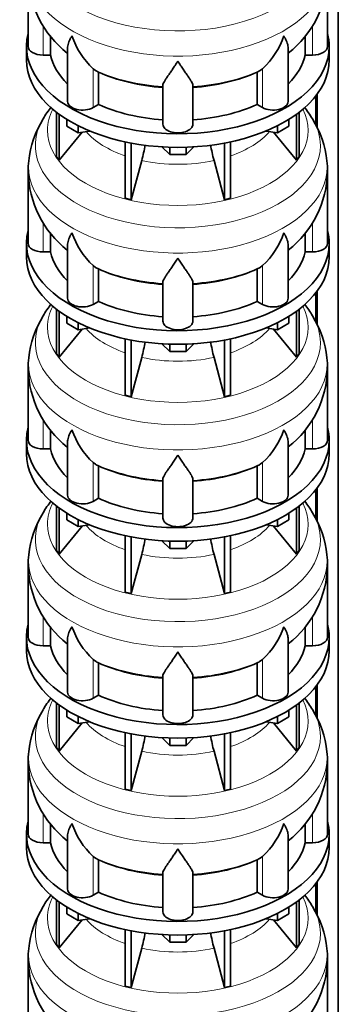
# Model space of a CAD drawing. Header units: millimetres. Extents: x 166 to 762, y -3522 to 2287.
# Tile 6 of 27: x 569 to 761, y -2916 to -2324. Entities that reach past the tile are written whole.
import ezdxf

# ---------------------------------------------------------------- set-up
doc = ezdxf.new("R2010")
doc.units = ezdxf.units.MM
doc.layers.add('LOW_134-17', color=7, linetype='Continuous')
doc.layers.add('VSI134_DIFFUSORE', color=7, linetype='Continuous')

# ---------------------------------------------------------------- blocks, each defined once
blk = doc.blocks.new('SE4')
at = {"layer": 'LOW_134-17', "color": 7, "linetype": 'Continuous', "lineweight": 35}
for p, q in [((760.76, -3254.93), (760.76, -1229.68)), ((747.26, -2369.71), (747.26, -2387.01)), ((748.01, -2368.72), (748.01, -2388.66)), ((747.26, -2488.11), (747.26, -2505.41)), ((748.01, -2487.12), (748.01, -2507.06)), ((747.26, -2606.5), (747.26, -2623.8)), ((748.01, -2605.51), (748.01, -2625.45)), ((747.26, -2724.89), (747.26, -2742.19)), ((748.01, -2723.9), (748.01, -2743.84)), ((747.26, -2843.28), (747.26, -2860.58)), ((748.01, -2842.29), (748.01, -2862.23))]:
    blk.add_line(p, q, dxfattribs=at)
at = {"layer": 'VSI134_DIFFUSORE', "color": 7, "linetype": 'Continuous', "lineweight": 35}
for p, q in [((574.33, -2296.86), (574.33, -2339.91)), ((754.33, -2339.91), (754.33, -2296.86)), ((587.86, -2345.11), (587.86, -2333.65)), ((740.8, -2333.77), (740.8, -2345.11)), ((573.33, -2339.91), (573.33, -2348.08)), ((598.06, -2340.82), (598.06, -2372.98)), ((730.61, -2372.98), (730.61, -2340.84)), ((755.33, -2348.08), (755.33, -2339.91)), ((583.33, -2345.11), (587.86, -2345.11)), ((740.8, -2345.11), (745.33, -2345.11)), ((614.84, -2354.36), (613.42, -2353.31)), ((616.62, -2374.81), (616.62, -2355.33)), ((712.04, -2355.33), (712.04, -2374.81)), ((715.24, -2353.31), (713.82, -2354.36)), ((655.33, -2386.68), (655.33, -2363.33)), ((673.33, -2386.68), (673.33, -2363.33)), ((591.5, -2379.58), (591.5, -2406.26)), ((613.42, -2376.65), (616.62, -2374.81)), ((712.04, -2374.81), (715.24, -2376.65)), ((737.16, -2379.58), (737.16, -2406.26)), ((593.03, -2380.73), (593.03, -2408.39)), ((597.58, -2387.84), (597.58, -2383.78)), ((731.09, -2387.84), (731.09, -2383.78)), ((735.63, -2380.73), (735.63, -2408.39)), ((593.03, -2408.39), (606.9, -2391.48)), ((604.52, -2391.84), (597.58, -2387.84)), ((604.52, -2391.84), (604.52, -2387.67)), ((611.34, -2390.79), (604.52, -2391.84)), ((724.15, -2391.84), (717.32, -2390.79)), ((721.77, -2391.48), (735.63, -2408.39)), ((724.15, -2391.84), (724.15, -2387.67)), ((731.09, -2387.84), (724.15, -2391.84)), ((632.64, -2397.33), (632.64, -2431.25)), ((696.03, -2397.33), (696.03, -2431.25)), ((636.33, -2398.07), (636.33, -2432.14)), ((659.42, -2404.98), (654.77, -2400.33)), ((659.42, -2404.98), (659.42, -2400.54)), ((673.89, -2400.33), (669.24, -2404.98)), ((669.24, -2404.98), (669.24, -2400.54)), ((692.33, -2398.07), (692.33, -2432.14)), ((591.5, -2406.26), (593.03, -2408.39)), ((636.33, -2432.14), (642.61, -2408.52)), ((669.24, -2404.98), (659.42, -2404.98)), ((686.06, -2408.52), (692.33, -2432.14)), ((735.63, -2408.39), (737.16, -2406.26)), ((574.33, -2415.25), (574.33, -2458.3)), ((754.33, -2458.3), (754.33, -2415.25)), ((632.64, -2431.25), (636.33, -2432.14)), ((692.33, -2432.14), (696.03, -2431.25)), ((587.86, -2463.5), (587.86, -2452.04)), ((740.8, -2452.16), (740.8, -2463.5)), ((573.33, -2458.3), (573.33, -2466.47)), ((598.06, -2459.21), (598.06, -2491.37)), ((730.61, -2491.37), (730.61, -2459.23)), ((755.33, -2466.47), (755.33, -2458.3)), ((583.33, -2463.5), (587.86, -2463.5)), ((740.8, -2463.5), (745.33, -2463.5)), ((614.84, -2472.75), (613.42, -2471.7)), ((616.62, -2493.2), (616.62, -2473.72)), ((712.04, -2473.72), (712.04, -2493.2)), ((715.24, -2471.7), (713.82, -2472.75)), ((655.33, -2505.07), (655.33, -2481.72)), ((673.33, -2505.07), (673.33, -2481.72)), ((591.5, -2497.97), (591.5, -2524.65)), ((613.42, -2495.05), (616.62, -2493.2)), ((712.04, -2493.2), (715.24, -2495.05)), ((737.16, -2497.97), (737.16, -2524.65)), ((593.03, -2499.12), (593.03, -2526.78)), ((597.58, -2506.23), (597.58, -2502.17)), ((731.09, -2506.23), (731.09, -2502.17)), ((735.63, -2499.12), (735.63, -2526.78)), ((593.03, -2526.78), (606.9, -2509.87)), ((604.52, -2510.24), (597.58, -2506.23)), ((604.52, -2510.24), (604.52, -2506.06)), ((611.34, -2509.18), (604.52, -2510.24)), ((724.15, -2510.24), (717.32, -2509.18)), ((721.77, -2509.87), (735.63, -2526.78)), ((724.15, -2510.24), (724.15, -2506.06)), ((731.09, -2506.23), (724.15, -2510.24)), ((632.64, -2515.72), (632.64, -2549.65)), ((696.03, -2515.72), (696.03, -2549.65)), ((636.33, -2516.46), (636.33, -2550.53)), ((659.42, -2523.37), (654.77, -2518.72)), ((659.42, -2523.37), (659.42, -2518.93)), ((673.89, -2518.72), (669.24, -2523.37)), ((669.24, -2523.37), (669.24, -2518.93)), ((692.33, -2516.46), (692.33, -2550.53)), ((591.5, -2524.65), (593.03, -2526.78)), ((636.33, -2550.53), (642.61, -2526.91)), ((669.24, -2523.37), (659.42, -2523.37)), ((686.06, -2526.91), (692.33, -2550.53)), ((735.63, -2526.78), (737.16, -2524.65)), ((574.33, -2533.64), (574.33, -2576.7)), ((754.33, -2576.7), (754.33, -2533.64)), ((632.64, -2549.65), (636.33, -2550.53)), ((692.33, -2550.53), (696.03, -2549.65)), ((587.86, -2581.89), (587.86, -2570.43)), ((740.8, -2570.55), (740.8, -2581.89)), ((573.33, -2576.7), (573.33, -2584.86)), ((598.06, -2577.6), (598.06, -2609.76)), ((730.61, -2609.76), (730.61, -2577.62)), ((755.33, -2584.86), (755.33, -2576.7)), ((583.33, -2581.89), (587.86, -2581.89)), ((740.8, -2581.89), (745.33, -2581.89)), ((614.84, -2591.14), (613.42, -2590.09)), ((616.62, -2611.59), (616.62, -2592.11)), ((712.04, -2592.11), (712.04, -2611.59)), ((715.24, -2590.09), (713.82, -2591.14)), ((655.33, -2623.46), (655.33, -2600.11)), ((673.33, -2623.46), (673.33, -2600.11)), ((591.5, -2616.36), (591.5, -2643.04)), ((613.42, -2613.44), (616.62, -2611.59)), ((712.04, -2611.59), (715.24, -2613.44)), ((737.16, -2616.36), (737.16, -2643.04)), ((593.03, -2617.51), (593.03, -2645.17)), ((597.58, -2624.62), (597.58, -2620.57)), ((731.09, -2624.62), (731.09, -2620.57)), ((735.63, -2617.51), (735.63, -2645.17)), ((593.03, -2645.17), (606.9, -2628.26)), ((604.52, -2628.63), (597.58, -2624.62)), ((604.52, -2628.63), (604.52, -2624.45)), ((611.34, -2627.57), (604.52, -2628.63)), ((724.15, -2628.63), (717.32, -2627.57)), ((721.77, -2628.26), (735.63, -2645.17)), ((724.15, -2628.63), (724.15, -2624.45)), ((731.09, -2624.62), (724.15, -2628.63)), ((632.64, -2634.11), (632.64, -2668.04)), ((696.03, -2634.11), (696.03, -2668.04)), ((636.33, -2634.85), (636.33, -2668.92)), ((659.42, -2641.76), (654.77, -2637.11)), ((659.42, -2641.76), (659.42, -2637.32)), ((673.89, -2637.11), (669.24, -2641.76)), ((669.24, -2641.76), (669.24, -2637.32)), ((692.33, -2634.85), (692.33, -2668.92)), ((591.5, -2643.04), (593.03, -2645.17)), ((636.33, -2668.92), (642.61, -2645.3)), ((669.24, -2641.76), (659.42, -2641.76)), ((686.06, -2645.3), (692.33, -2668.92)), ((735.63, -2645.17), (737.16, -2643.04)), ((574.33, -2652.03), (574.33, -2695.09)), ((754.33, -2695.09), (754.33, -2652.03)), ((632.64, -2668.04), (636.33, -2668.92)), ((692.33, -2668.92), (696.03, -2668.04)), ((587.86, -2700.28), (587.86, -2688.82)), ((740.8, -2688.94), (740.8, -2700.28)), ((573.33, -2695.09), (573.33, -2703.25)), ((598.06, -2695.99), (598.06, -2728.16)), ((730.61, -2728.16), (730.61, -2696.02)), ((755.33, -2703.25), (755.33, -2695.09)), ((583.33, -2700.28), (587.86, -2700.28)), ((740.8, -2700.28), (745.33, -2700.28)), ((614.84, -2709.53), (613.42, -2708.48)), ((616.62, -2729.98), (616.62, -2710.5)), ((712.04, -2710.5), (712.04, -2729.98)), ((715.24, -2708.48), (713.82, -2709.53)), ((655.33, -2741.85), (655.33, -2718.51)), ((673.33, -2741.85), (673.33, -2718.51)), ((591.5, -2734.75), (591.5, -2761.43)), ((613.42, -2731.83), (616.62, -2729.98)), ((712.04, -2729.98), (715.24, -2731.83)), ((737.16, -2734.75), (737.16, -2761.43)), ((593.03, -2735.9), (593.03, -2763.57)), ((597.58, -2743.01), (597.58, -2738.96)), ((731.09, -2743.01), (731.09, -2738.96)), ((735.63, -2735.9), (735.63, -2763.57)), ((593.03, -2763.57), (606.9, -2746.65)), ((604.52, -2747.02), (597.58, -2743.01)), ((604.52, -2747.02), (604.52, -2742.85)), ((611.34, -2745.96), (604.52, -2747.02)), ((724.15, -2747.02), (717.32, -2745.96)), ((721.77, -2746.65), (735.63, -2763.57)), ((724.15, -2747.02), (724.15, -2742.85)), ((731.09, -2743.01), (724.15, -2747.02)), ((632.64, -2752.5), (632.64, -2786.43)), ((696.03, -2752.5), (696.03, -2786.43)), ((636.33, -2753.24), (636.33, -2787.31)), ((659.42, -2760.15), (654.77, -2755.5)), ((659.42, -2760.15), (659.42, -2755.72)), ((673.89, -2755.5), (669.24, -2760.15)), ((669.24, -2760.15), (669.24, -2755.72)), ((692.33, -2753.24), (692.33, -2787.31)), ((591.5, -2761.43), (593.03, -2763.57)), ((636.33, -2787.31), (642.61, -2763.69)), ((669.24, -2760.15), (659.42, -2760.15)), ((686.06, -2763.69), (692.33, -2787.31)), ((735.63, -2763.57), (737.16, -2761.43)), ((574.33, -2770.42), (574.33, -2813.48)), ((754.33, -2813.48), (754.33, -2770.42)), ((632.64, -2786.43), (636.33, -2787.31)), ((692.33, -2787.31), (696.03, -2786.43)), ((587.86, -2818.68), (587.86, -2807.21)), ((740.8, -2807.33), (740.8, -2818.68)), ((573.33, -2813.48), (573.33, -2821.64)), ((598.06, -2814.38), (598.06, -2846.55)), ((730.61, -2846.55), (730.61, -2814.41)), ((755.33, -2821.64), (755.33, -2813.48)), ((583.33, -2818.68), (587.86, -2818.68)), ((740.8, -2818.68), (745.33, -2818.68)), ((614.84, -2827.93), (613.42, -2826.88)), ((616.62, -2848.37), (616.62, -2828.9)), ((712.04, -2828.9), (712.04, -2848.37)), ((715.24, -2826.88), (713.82, -2827.93)), ((655.33, -2860.25), (655.33, -2836.9)), ((673.33, -2860.25), (673.33, -2836.9)), ((591.5, -2853.15), (591.5, -2879.82)), ((613.42, -2850.22), (616.62, -2848.37)), ((712.04, -2848.37), (715.24, -2850.22)), ((737.16, -2853.15), (737.16, -2879.82)), ((593.03, -2854.29), (593.03, -2881.96)), ((597.58, -2861.41), (597.58, -2857.35)), ((731.09, -2861.41), (731.09, -2857.35)), ((735.63, -2854.29), (735.63, -2881.96)), ((593.03, -2881.96), (606.9, -2865.04)), ((604.52, -2865.41), (597.58, -2861.41)), ((604.52, -2865.41), (604.52, -2861.24)), ((611.34, -2864.36), (604.52, -2865.41)), ((724.15, -2865.41), (717.32, -2864.36)), ((721.77, -2865.04), (735.63, -2881.96)), ((724.15, -2865.41), (724.15, -2861.24)), ((731.09, -2861.41), (724.15, -2865.41)), ((632.64, -2870.89), (632.64, -2904.82)), ((696.03, -2870.89), (696.03, -2904.82)), ((636.33, -2871.63), (636.33, -2905.71)), ((659.42, -2878.54), (654.77, -2873.89)), ((659.42, -2878.54), (659.42, -2874.11)), ((673.89, -2873.89), (669.24, -2878.54)), ((669.24, -2878.54), (669.24, -2874.11)), ((692.33, -2871.63), (692.33, -2905.71)), ((591.5, -2879.82), (593.03, -2881.96)), ((636.33, -2905.71), (642.61, -2882.09)), ((669.24, -2878.54), (659.42, -2878.54)), ((686.06, -2882.09), (692.33, -2905.71)), ((735.63, -2881.96), (737.16, -2879.82)), ((574.33, -2888.82), (574.33, -2931.87)), ((754.33, -2931.87), (754.33, -2888.82)), ((632.64, -2904.82), (636.33, -2905.71)), ((692.33, -2905.71), (696.03, -2904.82))]:
    blk.add_line(p, q, dxfattribs=at)
at = {"layer": 'VSI134_DIFFUSORE', "color": 4, "linetype": 'Continuous', "lineweight": 9}
for p, q in [((583.33, -2345.11), (583.33, -2327.3)), ((745.33, -2345.11), (745.33, -2327.43)), ((613.42, -2376.65), (613.42, -2353.31)), ((715.24, -2376.65), (715.24, -2353.31)), ((583.33, -2463.5), (583.33, -2445.69)), ((745.33, -2463.5), (745.33, -2445.82)), ((613.42, -2495.05), (613.42, -2471.7)), ((715.24, -2495.05), (715.24, -2471.7)), ((583.33, -2581.89), (583.33, -2564.08)), ((745.33, -2581.89), (745.33, -2564.21)), ((613.42, -2613.44), (613.42, -2590.09)), ((715.24, -2613.44), (715.24, -2590.09)), ((583.33, -2700.28), (583.33, -2682.48)), ((745.33, -2700.28), (745.33, -2682.6)), ((613.42, -2731.83), (613.42, -2708.48)), ((715.24, -2731.83), (715.24, -2708.48)), ((583.33, -2818.68), (583.33, -2800.87)), ((745.33, -2818.68), (745.33, -2801)), ((613.42, -2850.22), (613.42, -2826.88)), ((715.24, -2850.22), (715.24, -2826.88))]:
    blk.add_line(p, q, dxfattribs=at)
at = {"layer": 'VSI134_DIFFUSORE', "color": 7, "linetype": 'Continuous', "lineweight": 35}
for centre, radius, start, end in [((635.57, -2295.79), 61.16, 181.02239, 231.98871), ((693.39, -2295.89), 60.83, 307.82307, 359.08422), ((645.92, -2318.35), 47.73, 198.63732, 227.08568), ((682.74, -2318.35), 47.73, 312.91434, 341.36277), ((622.75, -2341.97), 14.7, 237.45087, 245.35655), ((705.91, -2341.97), 14.7, 294.64345, 302.54913), ((642.9, -2418.97), 69.34, 142.03297, 149.19045), ((687.58, -2417.14), 66.76, 30.26876, 37.6613), ((636.3, -2415.78), 61.97, 148.64427, 173.51646), ((692.92, -2415.58), 61.38, 6.36779, 31.52239), ((552.76, -2384.2), 93.08, 344.85704, 350.82637), ((774.59, -2384.41), 91.75, 189.15848, 195.23149), ((602.17, -2413.75), 27.79, 169.57483, 183.14506), ((727.27, -2413.46), 27, 356.18945, 10.09121), ((635.57, -2414.18), 61.16, 181.02239, 231.98871), ((693.39, -2414.28), 60.83, 307.82307, 359.08422), ((645.92, -2436.74), 47.73, 198.63732, 227.08568), ((682.74, -2436.74), 47.73, 312.91434, 341.36277), ((622.75, -2460.36), 14.7, 237.45087, 245.35655), ((705.91, -2460.36), 14.7, 294.64345, 302.54913), ((642.9, -2537.37), 69.34, 142.03297, 149.19045), ((687.58, -2535.53), 66.76, 30.26876, 37.37885), ((636.3, -2534.17), 61.97, 148.64427, 173.51646), ((692.92, -2533.97), 61.38, 6.36779, 31.52239), ((552.76, -2502.6), 93.08, 344.85704, 350.82637), ((774.59, -2502.8), 91.75, 189.15848, 195.23149), ((602.17, -2532.14), 27.79, 169.57483, 183.14506), ((727.27, -2531.85), 27, 356.18945, 10.09121), ((635.57, -2532.58), 61.16, 181.02239, 231.98871), ((693.39, -2532.68), 60.83, 307.82307, 359.08422), ((645.92, -2555.13), 47.73, 198.63732, 227.08568), ((682.74, -2555.13), 47.73, 312.91434, 341.36277), ((622.75, -2578.75), 14.7, 237.45087, 245.35655), ((705.91, -2578.75), 14.7, 294.64345, 302.54913), ((642.9, -2655.76), 69.34, 142.03297, 149.19045), ((687.58, -2653.92), 66.76, 30.26876, 37.37885), ((636.3, -2652.56), 61.97, 148.64427, 173.51646), ((692.92, -2652.36), 61.38, 6.36779, 31.52239), ((552.76, -2620.99), 93.08, 344.85704, 350.82637), ((774.59, -2621.2), 91.75, 189.15848, 195.23149), ((602.17, -2650.54), 27.79, 169.57483, 183.14506), ((727.27, -2650.25), 27, 356.18945, 10.09121), ((635.57, -2650.97), 61.16, 181.02239, 231.98871), ((693.39, -2651.07), 60.83, 307.82307, 359.08422), ((645.92, -2673.53), 47.73, 198.63732, 227.08568), ((682.74, -2673.53), 47.73, 312.91434, 341.36277), ((622.75, -2697.14), 14.7, 237.45087, 245.35655), ((705.91, -2697.14), 14.7, 294.64345, 302.54913), ((642.9, -2774.15), 69.34, 142.03297, 149.19045), ((687.58, -2772.31), 66.76, 30.26876, 37.6613), ((636.3, -2770.95), 61.97, 148.64427, 173.51646), ((692.92, -2770.75), 61.38, 6.36779, 31.52239), ((552.76, -2739.38), 93.08, 344.85704, 350.82637), ((774.59, -2739.59), 91.75, 189.15848, 195.23149), ((602.17, -2768.93), 27.79, 169.57483, 183.14506), ((727.27, -2768.64), 27, 356.18945, 10.09121), ((635.57, -2769.36), 61.16, 181.02239, 231.98871), ((693.39, -2769.46), 60.83, 307.82307, 359.08422), ((645.92, -2791.92), 47.73, 198.63732, 227.08568), ((682.74, -2791.92), 47.73, 312.91434, 341.36277), ((622.75, -2815.54), 14.7, 237.45087, 245.35655), ((705.91, -2815.54), 14.7, 294.64345, 302.54913), ((642.9, -2892.54), 69.34, 142.03297, 149.19045), ((687.58, -2890.7), 66.76, 30.26876, 37.37885), ((636.3, -2889.35), 61.97, 148.64427, 173.51646), ((692.92, -2889.15), 61.38, 6.36779, 31.52239), ((552.76, -2857.77), 93.08, 344.85704, 350.82637), ((774.59, -2857.98), 91.75, 189.15848, 195.23149), ((602.17, -2887.32), 27.79, 169.57483, 183.14506), ((727.27, -2887.03), 27, 356.18945, 10.09121), ((635.57, -2887.75), 61.16, 181.02239, 231.98871), ((693.39, -2887.85), 60.83, 307.82307, 359.08422)]:
    blk.add_arc(centre, radius, start, end, dxfattribs=at)
at = {"layer": 'VSI134_DIFFUSORE', "color": 4, "linetype": 'Continuous', "lineweight": 9}
for centre, major_axis, start_param, end_param in [((664.33, -2281.14), (85.67, 0), 2.812199, 6.283185), ((664.33, -2293.89), (-89.83, 0), 0, 3.209137), ((664.33, -2318.44), (-79.5, 0), 0.898849, 1.457346), ((664.33, -2318.44), (79.5, 0), 4.82584, 5.384336), ((664.33, -2390.34), (-78.3, 0), 0, 3.425204), ((664.33, -2390.34), (-78.3, 0), 5.999574, 6.283185), ((664.33, -2399.53), (85.67, 0), 2.812199, 6.283185), ((664.33, -2399.53), (85.67, 0), 0, 0.329621), ((664.33, -2375.22), (-61.63, 0), 0.463231, 1.030574), ((664.33, -2375.22), (61.63, 0), 5.252612, 5.819954), ((664.33, -2412.29), (-89.83, 0), 0, 3.209137), ((664.33, -2412.29), (-89.83, 0), 6.215747, 6.283185), ((664.33, -2375.22), (-61.63, 0), 1.210556, 1.931037), ((664.33, -2436.83), (-79.5, 0), 0.898849, 1.457346), ((664.33, -2436.83), (79.5, 0), 4.82584, 5.384336), ((664.33, -2508.73), (-78.3, 0), 0, 3.425204), ((664.33, -2508.73), (-78.3, 0), 5.999574, 6.283185), ((664.33, -2517.92), (85.67, 0), 2.812199, 6.283185), ((664.33, -2517.92), (85.67, 0), 0, 0.329621), ((664.33, -2493.61), (-61.63, 0), 0.463231, 1.030574), ((664.33, -2493.61), (61.63, 0), 5.252612, 5.819954), ((664.33, -2530.68), (-89.83, 0), 0, 3.209137), ((664.33, -2530.68), (-89.83, 0), 6.215747, 6.283185), ((664.33, -2493.61), (-61.63, 0), 1.210556, 1.931037), ((664.33, -2555.22), (-79.5, 0), 0.898849, 1.457346), ((664.33, -2555.22), (79.5, 0), 4.82584, 5.384336), ((664.33, -2627.12), (-78.3, 0), 0, 3.425204), ((664.33, -2627.12), (-78.3, 0), 5.999574, 6.283185), ((664.33, -2636.31), (85.67, 0), 2.812199, 6.283185), ((664.33, -2636.31), (85.67, 0), 0, 0.329621), ((664.33, -2612), (-61.63, 0), 0.463231, 1.030574), ((664.33, -2612), (61.63, 0), 5.252612, 5.819954), ((664.33, -2649.07), (-89.83, 0), 0, 3.209137), ((664.33, -2649.07), (-89.83, 0), 6.215747, 6.283185), ((664.33, -2612), (-61.63, 0), 1.210556, 1.931037), ((664.33, -2673.61), (-79.5, 0), 0.898849, 1.457346), ((664.33, -2673.61), (79.5, 0), 4.82584, 5.384336), ((664.33, -2745.51), (-78.3, 0), 0, 3.425204), ((664.33, -2745.51), (-78.3, 0), 5.999574, 6.283185), ((664.33, -2754.71), (85.67, 0), 2.812199, 6.283185), ((664.33, -2754.71), (85.67, 0), 0, 0.329621), ((664.33, -2730.4), (-61.63, 0), 0.463231, 1.030574), ((664.33, -2730.4), (61.63, 0), 5.252612, 5.819954), ((664.33, -2767.46), (-89.83, 0), 0, 3.209137), ((664.33, -2767.46), (-89.83, 0), 6.215747, 6.283185), ((664.33, -2730.4), (-61.63, 0), 1.210556, 1.931037), ((664.33, -2792.01), (-79.5, 0), 0.898849, 1.457346), ((664.33, -2792.01), (79.5, 0), 4.82584, 5.384336), ((664.33, -2863.91), (-78.3, 0), 0, 3.425204), ((664.33, -2863.91), (-78.3, 0), 5.999574, 6.283185), ((664.33, -2873.1), (85.67, 0), 2.812199, 6.283185), ((664.33, -2873.1), (85.67, 0), 0, 0.329621), ((664.33, -2848.79), (-61.63, 0), 0.463231, 1.030574), ((664.33, -2848.79), (61.63, 0), 5.252612, 5.819954), ((664.33, -2885.85), (-89.83, 0), 0, 3.209137), ((664.33, -2885.85), (-89.83, 0), 6.215747, 6.283185), ((664.33, -2848.79), (-61.63, 0), 1.210556, 1.931037)]:
    blk.add_ellipse(centre, major_axis=major_axis, ratio=0.57735, start_param=start_param, end_param=end_param, dxfattribs=at)
at = {"layer": 'VSI134_DIFFUSORE', "color": 7, "linetype": 'Continuous', "lineweight": 35}
for centre, major_axis, start_param, end_param in [((664.33, -2339.91), (91, 0), 2.993207, 6.283185), ((664.33, -2339.91), (91, 0), 0, 0.148386), ((583.33, -2339.91), (9, 0), 3.141593, 4.712389), ((745.33, -2339.91), (-9, 0), 1.570796, 3.141593), ((664.33, -2348.08), (-91, 0), 0, 3.141593), ((664.33, -2339.91), (-77, 0), 0.117151, 0.534109), ((664.33, -2339.91), (77, 0), 5.749077, 6.166034), ((664.33, -2320.44), (-77, 0), 0.902549, 1.453645), ((664.33, -2320.44), (77, 0), 4.82954, 5.380636), ((607.06, -2372.98), (9, 0), 3.141593, 5.497787), ((721.61, -2372.98), (-9, 0), 0.785398, 3.141593), ((664.33, -2339.91), (-77, 0), 0.902549, 1.453645), ((664.33, -2339.91), (77, 0), 4.82954, 5.380636), ((664.33, -2386.68), (-9, 0), 0, 3.141593), ((664.33, -2458.3), (91, 0), 2.993207, 6.283185), ((664.33, -2458.3), (91, 0), 0, 0.148386), ((583.33, -2458.3), (9, 0), 3.141593, 4.712389), ((745.33, -2458.3), (-9, 0), 1.570796, 3.141593), ((664.33, -2466.47), (-91, 0), 0, 3.141593), ((664.33, -2458.3), (-77, 0), 0.117151, 0.534109), ((664.33, -2458.3), (77, 0), 5.749077, 6.166034), ((664.33, -2438.83), (-77, 0), 0.902549, 1.453645), ((664.33, -2438.83), (77, 0), 4.82954, 5.380636), ((607.06, -2491.37), (9, 0), 3.141593, 5.497787), ((721.61, -2491.37), (-9, 0), 0.785398, 3.141593), ((664.33, -2458.3), (-77, 0), 0.902549, 1.453645), ((664.33, -2458.3), (77, 0), 4.82954, 5.380636), ((664.33, -2505.07), (-9, 0), 0, 3.141593), ((664.33, -2576.7), (91, 0), 2.993207, 6.283185), ((664.33, -2576.7), (91, 0), 0, 0.148386), ((583.33, -2576.7), (9, 0), 3.141593, 4.712389), ((745.33, -2576.7), (-9, 0), 1.570796, 3.141593), ((664.33, -2584.86), (-91, 0), 0, 3.141593), ((664.33, -2576.7), (-77, 0), 0.117151, 0.534109), ((664.33, -2576.7), (77, 0), 5.749077, 6.166034), ((664.33, -2557.22), (-77, 0), 0.902549, 1.453645), ((664.33, -2557.22), (77, 0), 4.82954, 5.380636), ((607.06, -2609.76), (9, 0), 3.141593, 5.497787), ((721.61, -2609.76), (-9, 0), 0.785398, 3.141593), ((664.33, -2576.7), (-77, 0), 0.902549, 1.453645), ((664.33, -2576.7), (77, 0), 4.82954, 5.380636), ((664.33, -2623.46), (-9, 0), 0, 3.141593), ((664.33, -2695.09), (91, 0), 2.993207, 6.283185), ((664.33, -2695.09), (91, 0), 0, 0.148386), ((583.33, -2695.09), (9, 0), 3.141593, 4.712389), ((745.33, -2695.09), (-9, 0), 1.570796, 3.141593), ((664.33, -2703.25), (-91, 0), 0, 3.141593), ((664.33, -2695.09), (-77, 0), 0.117151, 0.534109), ((664.33, -2695.09), (77, 0), 5.749077, 6.166034), ((664.33, -2675.61), (-77, 0), 0.902549, 1.453645), ((664.33, -2675.61), (77, 0), 4.82954, 5.380636), ((607.06, -2728.16), (9, 0), 3.141593, 5.497787), ((721.61, -2728.16), (-9, 0), 0.785398, 3.141593), ((664.33, -2695.09), (-77, 0), 0.902549, 1.453645), ((664.33, -2695.09), (77, 0), 4.82954, 5.380636), ((664.33, -2741.85), (-9, 0), 0, 3.141593), ((664.33, -2813.48), (91, 0), 2.993207, 6.283185), ((664.33, -2813.48), (91, 0), 0, 0.148386), ((583.33, -2813.48), (9, 0), 3.141593, 4.712389), ((745.33, -2813.48), (-9, 0), 1.570796, 3.141593), ((664.33, -2821.64), (-91, 0), 0, 3.141593), ((664.33, -2813.48), (-77, 0), 0.117151, 0.534109), ((664.33, -2813.48), (77, 0), 5.749077, 6.166034), ((664.33, -2794), (-77, 0), 0.902549, 1.453645), ((664.33, -2794), (77, 0), 4.82954, 5.380636), ((607.06, -2846.55), (9, 0), 3.141593, 5.497787), ((721.61, -2846.55), (-9, 0), 0.785398, 3.141593), ((664.33, -2813.48), (-77, 0), 0.902549, 1.453645), ((664.33, -2813.48), (77, 0), 4.82954, 5.380636), ((664.33, -2860.25), (-9, 0), 0, 3.141593)]:
    blk.add_ellipse(centre, major_axis=major_axis, ratio=0.57735, start_param=start_param, end_param=end_param, dxfattribs=at)
for points, knots in [([(598.06, -2340.84), (598.06, -2340.68), (598.06, -2340.52), (598.15, -2339.34), (598.43, -2338.29), (599.1, -2336.62), (599.37, -2336.04), (599.82, -2335.15), (599.98, -2334.85), (600.24, -2334.39), (600.37, -2334.16), (600.51, -2333.92), (600.6, -2333.76), (600.65, -2333.68), (600.69, -2333.6)], [0.4600931, 0.4600931, 0.4600931, 0.4600931, 0.5, 0.5, 0.75, 0.75, 0.875, 0.875, 0.9375, 0.9375, 0.96875, 0.984375, 0.984375, 1, 1, 1, 1]), ([(730.61, -2340.85), (730.61, -2340.7), (730.6, -2340.54), (730.56, -2339.88), (730.47, -2339.37), (730.2, -2338.31), (730.02, -2337.76), (729.57, -2336.63), (729.3, -2336.05), (728.84, -2335.15), (728.68, -2334.85), (728.43, -2334.39), (728.34, -2334.23), (728.16, -2333.92), (728.07, -2333.76), (727.97, -2333.6)], [0.4604904, 0.4604904, 0.4604904, 0.4604904, 0.5, 0.5, 0.625, 0.625, 0.75, 0.75, 0.875, 0.875, 0.9375, 0.9375, 0.96875, 0.96875, 1, 1, 1, 1]), ([(664.33, -2348.82), (664.2, -2349.04), (664.07, -2349.25), (663.8, -2349.67), (663.67, -2349.88), (663.27, -2350.49), (663.01, -2350.9), (662.22, -2352.09), (661.7, -2352.85), (660.69, -2354.33), (660.19, -2355.04), (659.25, -2356.4), (658.8, -2357.04), (657.95, -2358.26), (657.55, -2358.84), (657.01, -2359.66), (656.84, -2359.93), (656.52, -2360.44), (656.37, -2360.69), (655.96, -2361.41), (655.73, -2361.85), (655.42, -2362.65), (655.33, -2363.01), (655.33, -2363.33)], [0, 0, 0, 0, 0.03125, 0.03125, 0.0625, 0.0625, 0.125, 0.125, 0.25, 0.25, 0.375, 0.375, 0.5, 0.5, 0.625, 0.625, 0.6875, 0.6875, 0.75, 0.75, 0.875, 0.875, 1, 1, 1, 1]), ([(673.33, -2363.33), (673.33, -2363.01), (673.24, -2362.65), (672.93, -2361.85), (672.71, -2361.41), (672.3, -2360.69), (672.15, -2360.44), (671.82, -2359.93), (671.65, -2359.66), (671.11, -2358.84), (670.72, -2358.26), (669.87, -2357.04), (669.42, -2356.4), (668.47, -2355.05), (667.98, -2354.34), (666.96, -2352.86), (666.45, -2352.09), (665.66, -2350.9), (665.4, -2350.49), (665, -2349.88), (664.86, -2349.67), (664.6, -2349.25), (664.46, -2349.04), (664.33, -2348.82)], [0, 0, 0, 0, 0.125, 0.125, 0.25, 0.25, 0.3125, 0.3125, 0.375, 0.375, 0.5, 0.5, 0.625, 0.625, 0.75, 0.75, 0.875, 0.875, 0.9375, 0.9375, 0.96875, 0.96875, 1, 1, 1, 1]), ([(598.06, -2459.23), (598.06, -2459.07), (598.06, -2458.91), (598.15, -2457.73), (598.43, -2456.68), (599.1, -2455.01), (599.37, -2454.43), (599.82, -2453.54), (599.98, -2453.24), (600.24, -2452.78), (600.37, -2452.55), (600.51, -2452.31), (600.6, -2452.16), (600.65, -2452.07), (600.69, -2452)], [0.4600931, 0.4600931, 0.4600931, 0.4600931, 0.5, 0.5, 0.75, 0.75, 0.875, 0.875, 0.9375, 0.9375, 0.96875, 0.984375, 0.984375, 1, 1, 1, 1]), ([(730.61, -2459.24), (730.61, -2459.09), (730.6, -2458.93), (730.56, -2458.27), (730.47, -2457.76), (730.2, -2456.7), (730.02, -2456.15), (729.57, -2455.02), (729.3, -2454.44), (728.84, -2453.55), (728.68, -2453.24), (728.43, -2452.78), (728.34, -2452.63), (728.16, -2452.31), (728.07, -2452.15), (727.97, -2452)], [0.4604904, 0.4604904, 0.4604904, 0.4604904, 0.5, 0.5, 0.625, 0.625, 0.75, 0.75, 0.875, 0.875, 0.9375, 0.9375, 0.96875, 0.96875, 1, 1, 1, 1]), ([(664.33, -2467.22), (664.2, -2467.43), (664.07, -2467.64), (663.8, -2468.06), (663.67, -2468.27), (663.27, -2468.88), (663.01, -2469.29), (662.22, -2470.48), (661.7, -2471.25), (660.69, -2472.72), (660.19, -2473.44), (659.25, -2474.79), (658.8, -2475.43), (657.95, -2476.65), (657.55, -2477.23), (657.01, -2478.05), (656.84, -2478.32), (656.52, -2478.83), (656.37, -2479.08), (655.96, -2479.8), (655.73, -2480.24), (655.42, -2481.04), (655.33, -2481.4), (655.33, -2481.72)], [0, 0, 0, 0, 0.03125, 0.03125, 0.0625, 0.0625, 0.125, 0.125, 0.25, 0.25, 0.375, 0.375, 0.5, 0.5, 0.625, 0.625, 0.6875, 0.6875, 0.75, 0.75, 0.875, 0.875, 1, 1, 1, 1]), ([(673.33, -2481.72), (673.33, -2481.4), (673.24, -2481.04), (672.93, -2480.24), (672.71, -2479.8), (672.3, -2479.09), (672.15, -2478.83), (671.82, -2478.32), (671.65, -2478.05), (671.11, -2477.23), (670.72, -2476.66), (669.87, -2475.43), (669.42, -2474.79), (668.47, -2473.44), (667.98, -2472.73), (666.96, -2471.25), (666.45, -2470.48), (665.66, -2469.29), (665.4, -2468.89), (665, -2468.27), (664.86, -2468.06), (664.6, -2467.64), (664.46, -2467.43), (664.33, -2467.22)], [0, 0, 0, 0, 0.125, 0.125, 0.25, 0.25, 0.3125, 0.3125, 0.375, 0.375, 0.5, 0.5, 0.625, 0.625, 0.75, 0.75, 0.875, 0.875, 0.9375, 0.9375, 0.96875, 0.96875, 1, 1, 1, 1]), ([(598.06, -2577.62), (598.06, -2577.46), (598.06, -2577.3), (598.15, -2576.12), (598.43, -2575.07), (599.1, -2573.4), (599.37, -2572.83), (599.82, -2571.93), (599.98, -2571.63), (600.24, -2571.17), (600.37, -2570.94), (600.51, -2570.7), (600.6, -2570.55), (600.65, -2570.47), (600.69, -2570.39)], [0.4600931, 0.4600931, 0.4600931, 0.4600931, 0.5, 0.5, 0.75, 0.75, 0.875, 0.875, 0.9375, 0.9375, 0.96875, 0.984375, 0.984375, 1, 1, 1, 1]), ([(730.61, -2577.64), (730.61, -2577.48), (730.6, -2577.32), (730.56, -2576.66), (730.47, -2576.15), (730.2, -2575.09), (730.02, -2574.54), (729.57, -2573.41), (729.3, -2572.83), (728.84, -2571.94), (728.68, -2571.64), (728.43, -2571.17), (728.34, -2571.02), (728.16, -2570.7), (728.07, -2570.55), (727.97, -2570.39)], [0.4604904, 0.4604904, 0.4604904, 0.4604904, 0.5, 0.5, 0.625, 0.625, 0.75, 0.75, 0.875, 0.875, 0.9375, 0.9375, 0.96875, 0.96875, 1, 1, 1, 1]), ([(664.33, -2585.61), (664.2, -2585.82), (664.07, -2586.03), (663.8, -2586.45), (663.67, -2586.66), (663.27, -2587.28), (663.01, -2587.68), (662.22, -2588.87), (661.7, -2589.64), (660.69, -2591.12), (660.19, -2591.83), (659.25, -2593.18), (658.8, -2593.82), (657.95, -2595.04), (657.55, -2595.62), (657.01, -2596.44), (656.84, -2596.71), (656.52, -2597.23), (656.37, -2597.48), (655.96, -2598.2), (655.73, -2598.63), (655.42, -2599.43), (655.33, -2599.79), (655.33, -2600.11)], [0, 0, 0, 0, 0.03125, 0.03125, 0.0625, 0.0625, 0.125, 0.125, 0.25, 0.25, 0.375, 0.375, 0.5, 0.5, 0.625, 0.625, 0.6875, 0.6875, 0.75, 0.75, 0.875, 0.875, 1, 1, 1, 1]), ([(673.33, -2600.11), (673.33, -2599.79), (673.24, -2599.43), (672.93, -2598.64), (672.71, -2598.2), (672.3, -2597.48), (672.15, -2597.23), (671.82, -2596.71), (671.65, -2596.45), (671.11, -2595.63), (670.72, -2595.05), (669.87, -2593.83), (669.42, -2593.18), (668.47, -2591.83), (667.98, -2591.12), (666.96, -2589.64), (666.45, -2588.88), (665.66, -2587.68), (665.4, -2587.28), (665, -2586.66), (664.86, -2586.45), (664.6, -2586.03), (664.46, -2585.82), (664.33, -2585.61)], [0, 0, 0, 0, 0.125, 0.125, 0.25, 0.25, 0.3125, 0.3125, 0.375, 0.375, 0.5, 0.5, 0.625, 0.625, 0.75, 0.75, 0.875, 0.875, 0.9375, 0.9375, 0.96875, 0.96875, 1, 1, 1, 1]), ([(598.06, -2696.01), (598.06, -2695.86), (598.06, -2695.69), (598.15, -2694.52), (598.43, -2693.47), (599.1, -2691.79), (599.37, -2691.22), (599.82, -2690.33), (599.98, -2690.03), (600.24, -2689.56), (600.37, -2689.33), (600.51, -2689.1), (600.6, -2688.94), (600.65, -2688.86), (600.69, -2688.78)], [0.4600931, 0.4600931, 0.4600931, 0.4600931, 0.5, 0.5, 0.75, 0.75, 0.875, 0.875, 0.9375, 0.9375, 0.96875, 0.984375, 0.984375, 1, 1, 1, 1]), ([(730.61, -2696.03), (730.61, -2695.87), (730.6, -2695.72), (730.56, -2695.06), (730.47, -2694.54), (730.2, -2693.48), (730.02, -2692.93), (729.57, -2691.8), (729.3, -2691.23), (728.84, -2690.33), (728.68, -2690.03), (728.43, -2689.57), (728.34, -2689.41), (728.16, -2689.1), (728.07, -2688.94), (727.97, -2688.78)], [0.4604904, 0.4604904, 0.4604904, 0.4604904, 0.5, 0.5, 0.625, 0.625, 0.75, 0.75, 0.875, 0.875, 0.9375, 0.9375, 0.96875, 0.96875, 1, 1, 1, 1]), ([(664.33, -2704), (664.2, -2704.21), (664.07, -2704.42), (663.8, -2704.84), (663.67, -2705.05), (663.27, -2705.67), (663.01, -2706.07), (662.22, -2707.26), (661.7, -2708.03), (660.69, -2709.51), (660.19, -2710.22), (659.25, -2711.57), (658.8, -2712.22), (657.95, -2713.44), (657.55, -2714.02), (657.01, -2714.84), (656.84, -2715.1), (656.52, -2715.62), (656.37, -2715.87), (655.96, -2716.59), (655.73, -2717.03), (655.42, -2717.83), (655.33, -2718.19), (655.33, -2718.51)], [0, 0, 0, 0, 0.03125, 0.03125, 0.0625, 0.0625, 0.125, 0.125, 0.25, 0.25, 0.375, 0.375, 0.5, 0.5, 0.625, 0.625, 0.6875, 0.6875, 0.75, 0.75, 0.875, 0.875, 1, 1, 1, 1]), ([(673.33, -2718.51), (673.33, -2718.19), (673.24, -2717.83), (672.93, -2717.03), (672.71, -2716.59), (672.3, -2715.87), (672.15, -2715.62), (671.82, -2715.1), (671.65, -2714.84), (671.11, -2714.02), (670.72, -2713.44), (669.87, -2712.22), (669.42, -2711.58), (668.47, -2710.22), (667.98, -2709.51), (666.96, -2708.03), (666.45, -2707.27), (665.66, -2706.08), (665.4, -2705.67), (665, -2705.05), (664.86, -2704.84), (664.6, -2704.42), (664.46, -2704.21), (664.33, -2704)], [0, 0, 0, 0, 0.125, 0.125, 0.25, 0.25, 0.3125, 0.3125, 0.375, 0.375, 0.5, 0.5, 0.625, 0.625, 0.75, 0.75, 0.875, 0.875, 0.9375, 0.9375, 0.96875, 0.96875, 1, 1, 1, 1]), ([(598.06, -2814.41), (598.06, -2814.25), (598.06, -2814.09), (598.15, -2812.91), (598.43, -2811.86), (599.1, -2810.18), (599.37, -2809.61), (599.82, -2808.72), (599.98, -2808.42), (600.24, -2807.96), (600.37, -2807.72), (600.51, -2807.49), (600.6, -2807.33), (600.65, -2807.25), (600.69, -2807.17)], [0.4600931, 0.4600931, 0.4600931, 0.4600931, 0.5, 0.5, 0.75, 0.75, 0.875, 0.875, 0.9375, 0.9375, 0.96875, 0.984375, 0.984375, 1, 1, 1, 1]), ([(730.61, -2814.42), (730.61, -2814.26), (730.6, -2814.11), (730.56, -2813.45), (730.47, -2812.93), (730.2, -2811.87), (730.02, -2811.32), (729.57, -2810.2), (729.3, -2809.62), (728.84, -2808.72), (728.68, -2808.42), (728.43, -2807.96), (728.34, -2807.8), (728.16, -2807.49), (728.07, -2807.33), (727.97, -2807.17)], [0.4604904, 0.4604904, 0.4604904, 0.4604904, 0.5, 0.5, 0.625, 0.625, 0.75, 0.75, 0.875, 0.875, 0.9375, 0.9375, 0.96875, 0.96875, 1, 1, 1, 1]), ([(664.33, -2822.39), (664.2, -2822.6), (664.07, -2822.82), (663.8, -2823.24), (663.67, -2823.44), (663.27, -2824.06), (663.01, -2824.47), (662.22, -2825.66), (661.7, -2826.42), (660.69, -2827.9), (660.19, -2828.61), (659.25, -2829.96), (658.8, -2830.61), (657.95, -2831.83), (657.55, -2832.41), (657.01, -2833.23), (656.84, -2833.49), (656.52, -2834.01), (656.37, -2834.26), (655.96, -2834.98), (655.73, -2835.42), (655.42, -2836.22), (655.33, -2836.58), (655.33, -2836.9)], [0, 0, 0, 0, 0.03125, 0.03125, 0.0625, 0.0625, 0.125, 0.125, 0.25, 0.25, 0.375, 0.375, 0.5, 0.5, 0.625, 0.625, 0.6875, 0.6875, 0.75, 0.75, 0.875, 0.875, 1, 1, 1, 1]), ([(673.33, -2836.9), (673.33, -2836.58), (673.24, -2836.22), (672.93, -2835.42), (672.71, -2834.98), (672.3, -2834.26), (672.15, -2834.01), (671.82, -2833.5), (671.65, -2833.23), (671.11, -2832.41), (670.72, -2831.83), (669.87, -2830.61), (669.42, -2829.97), (668.47, -2828.62), (667.98, -2827.9), (666.96, -2826.43), (666.45, -2825.66), (665.66, -2824.47), (665.4, -2824.06), (665, -2823.44), (664.86, -2823.24), (664.6, -2822.82), (664.46, -2822.6), (664.33, -2822.39)], [0, 0, 0, 0, 0.125, 0.125, 0.25, 0.25, 0.3125, 0.3125, 0.375, 0.375, 0.5, 0.5, 0.625, 0.625, 0.75, 0.75, 0.875, 0.875, 0.9375, 0.9375, 0.96875, 0.96875, 1, 1, 1, 1])]:
    blk.add_open_spline(points, degree=3, knots=knots, dxfattribs=at)

msp = doc.modelspace()

# ---------------------------------------------------------------- block references
msp.add_blockref('SE4', (0, 0))

doc.saveas('drawing.dxf')
